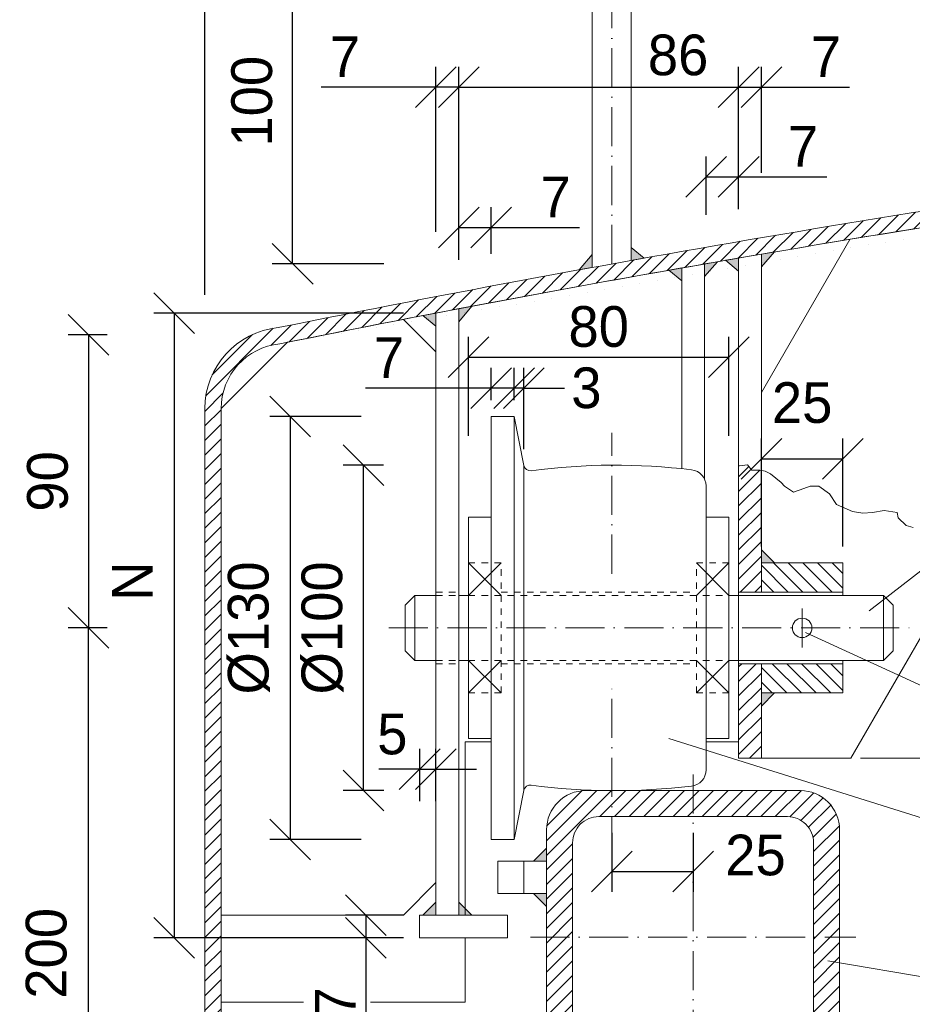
# Model space of a CAD drawing. Header units: millimetres. Extents: x 120724 to 215877, y -51423 to -32040.
# Tile 15 of 20: x 146448 to 146722, y -39291 to -38989. Entities that reach past the tile are written whole.
import ezdxf

# ---------------------------------------------------------------- set-up
doc = ezdxf.new("R2010")
doc.units = ezdxf.units.MM
doc.linetypes.add('ACAD_ISO10W100', pattern=[18, 12, -3, 0, -3])
doc.linetypes.add('JIS_02_1.0', pattern=[2, 1, -1])
doc.layers.add('Bemaßung', color=7, linetype='Continuous', lineweight=9)
doc.layers.add('Beschriftung', color=7, linetype='Continuous', lineweight=9)
doc.dimstyles.new('DIN', dxfattribs={"dimtxt": 2.5, "dimasz": 2.5, "dimexe": 1.25, "dimexo": 0.625, "dimtad": 1, "dimtih": 1, "dimdec": 4, "dimdsep": 46, "dimlunit": 6, "dimtxsty": 'Standard', "dimcen": 2.5, "dimadec": 0, "dimazin": 0, "dimtfac": 1, "dimtdec": 4, "dimtmove": 0, "dimatfit": 3, "dimfxl": 0, "dimtvp": 1, "dimtolj": 1, "dimtzin": 0, "dimarcsym": 0})
pattern_1 = [(45, (0, -2380.815), (-2.24506403, 2.24506403), [])]

# ---------------------------------------------------------------- blocks, each defined once
blk = doc.blocks.new('_Oblique')
at = {"color": 0, "linetype": 'ByBlock', "lineweight": -2}
blk.add_line((-0.5, -0.5), (0.5, 0.5), dxfattribs=at)
blk = doc.blocks.new('*D111')
at = {"layer": 'Bemaßung', "color": 0, "lineweight": -2, "transparency": 16777216}
for p, q in [((146504.9, -39073.22), (146504.9, -38922.75)), ((146629.9, -38946.76), (146629.9, -38922.75)), ((146504.9, -38929), (146629.9, -38929))]:
    blk.add_line(p, q, dxfattribs=at)
at = {"layer": 'DEFPOINTS', "color": 0, "transparency": 16777216}
for p in [(146629.9, -38929), (146629.9, -38981.76), (146504.9, -39108.22)]:
    blk.add_point(p, dxfattribs=at)
at = {"layer": 'Bemaßung', "color": 0, "lineweight": -2, "transparency": 16777216, "xscale": 12.5, "yscale": 12.5, "zscale": 12.5, "rotation": 180}
blk.add_blockref('_Oblique', (146504.9, -38929), dxfattribs=at)
at = {"layer": 'Bemaßung', "color": 0, "lineweight": -2, "transparency": 16777216, "xscale": 12.5, "yscale": 12.5, "zscale": 12.5}
blk.add_blockref('_Oblique', (146629.9, -38929), dxfattribs=at)
at = {"layer": 'Bemaßung', "color": 0, "transparency": 16777216, "insert": (146567.4, -38919.62), "char_height": 12.5, "attachment_point": 5}
blk.add_mtext('\\A1;G', dxfattribs=at)
blk = doc.blocks.new('*D113')
at = {"layer": 'Bemaßung', "color": 0, "lineweight": -2, "transparency": 16777216}
for p, q in [((146575.9, -39053.87), (146575.9, -39003.24)), ((146582.9, -39052.53), (146582.9, -39003.24)), ((146575.9, -39009.49), (146540.65, -39009.49)), ((146582.9, -39009.49), (146575.9, -39009.49))]:
    blk.add_line(p, q, dxfattribs=at)
at = {"layer": 'DEFPOINTS', "color": 0, "transparency": 16777216}
for p in [(146582.9, -39009.49), (146575.9, -39078.87), (146582.9, -39077.53)]:
    blk.add_point(p, dxfattribs=at)
at = {"layer": 'Bemaßung', "color": 0, "lineweight": -2, "transparency": 16777216, "xscale": 12.5, "yscale": 12.5, "zscale": 12.5, "rotation": 180}
blk.add_blockref('_Oblique', (146575.9, -39009.49), dxfattribs=at)
at = {"layer": 'Bemaßung', "color": 0, "lineweight": -2, "transparency": 16777216, "xscale": 12.5, "yscale": 12.5, "zscale": 12.5}
blk.add_blockref('_Oblique', (146582.9, -39009.49), dxfattribs=at)
at = {"layer": 'Bemaßung', "color": 0, "transparency": 16777216, "insert": (146547.94, -39000.11), "char_height": 12.5, "attachment_point": 5}
blk.add_mtext('\\A1;7', dxfattribs=at)
blk = doc.blocks.new('*D114')
at = {"layer": 'Bemaßung', "color": 0, "lineweight": -2, "transparency": 16777216}
for p, q in [((146668.9, -39036.96), (146668.9, -39003.24)), ((146675.9, -39035.76), (146675.9, -39003.24)), ((146668.9, -39009.49), (146675.9, -39009.49)), ((146675.9, -39009.49), (146702.98, -39009.49))]:
    blk.add_line(p, q, dxfattribs=at)
at = {"layer": 'DEFPOINTS', "color": 0, "transparency": 16777216}
for p in [(146675.9, -39009.49), (146675.9, -39060.76), (146668.9, -39061.96)]:
    blk.add_point(p, dxfattribs=at)
at = {"layer": 'Bemaßung', "color": 0, "lineweight": -2, "transparency": 16777216, "xscale": 12.5, "yscale": 12.5, "zscale": 12.5, "rotation": 180}
blk.add_blockref('_Oblique', (146668.9, -39009.49), dxfattribs=at)
at = {"layer": 'Bemaßung', "color": 0, "lineweight": -2, "transparency": 16777216, "xscale": 12.5, "yscale": 12.5, "zscale": 12.5}
blk.add_blockref('_Oblique', (146675.9, -39009.49), dxfattribs=at)
at = {"layer": 'Bemaßung', "color": 0, "transparency": 16777216, "insert": (146695.69, -39000.11), "char_height": 12.5, "attachment_point": 5}
blk.add_mtext('\\A1;7', dxfattribs=at)
blk = doc.blocks.new('*D115')
at = {"layer": 'Bemaßung', "color": 0, "lineweight": -2, "transparency": 16777216}
for p, q in [((146582.9, -39052.53), (146582.9, -39003.24)), ((146668.9, -39036.96), (146668.9, -39003.24)), ((146582.9, -39009.49), (146668.9, -39009.49))]:
    blk.add_line(p, q, dxfattribs=at)
at = {"layer": 'DEFPOINTS', "color": 0, "transparency": 16777216}
for p in [(146668.9, -39009.49), (146668.9, -39061.96), (146582.9, -39077.53)]:
    blk.add_point(p, dxfattribs=at)
at = {"layer": 'Bemaßung', "color": 0, "lineweight": -2, "transparency": 16777216, "xscale": 12.5, "yscale": 12.5, "zscale": 12.5, "rotation": 180}
blk.add_blockref('_Oblique', (146582.9, -39009.49), dxfattribs=at)
at = {"layer": 'Bemaßung', "color": 0, "lineweight": -2, "transparency": 16777216, "xscale": 12.5, "yscale": 12.5, "zscale": 12.5}
blk.add_blockref('_Oblique', (146668.9, -39009.49), dxfattribs=at)
at = {"layer": 'Bemaßung', "color": 0, "transparency": 16777216, "insert": (146650.29, -38999.62), "char_height": 12.5, "attachment_point": 5}
blk.add_mtext('\\A1;86', dxfattribs=at)
blk = doc.blocks.new('*D116')
at = {"layer": 'Bemaßung', "color": 0, "lineweight": -2, "transparency": 16777216}
for p, q in [((146585.9, -39116.6), (146585.9, -39086.2)), ((146665.9, -39116.6), (146665.9, -39086.2)), ((146585.9, -39092.45), (146665.9, -39092.45))]:
    blk.add_line(p, q, dxfattribs=at)
at = {"layer": 'DEFPOINTS', "color": 0, "transparency": 16777216}
for p in [(146665.9, -39092.45), (146585.9, -39141.6), (146665.9, -39141.6)]:
    blk.add_point(p, dxfattribs=at)
at = {"layer": 'Bemaßung', "color": 0, "lineweight": -2, "transparency": 16777216, "xscale": 12.5, "yscale": 12.5, "zscale": 12.5, "rotation": 180}
blk.add_blockref('_Oblique', (146585.9, -39092.45), dxfattribs=at)
at = {"layer": 'Bemaßung', "color": 0, "lineweight": -2, "transparency": 16777216, "xscale": 12.5, "yscale": 12.5, "zscale": 12.5}
blk.add_blockref('_Oblique', (146665.9, -39092.45), dxfattribs=at)
at = {"layer": 'Bemaßung', "color": 0, "transparency": 16777216, "insert": (146625.9, -39083.07), "char_height": 12.5, "attachment_point": 5}
blk.add_mtext('\\A1;80', dxfattribs=at)
blk = doc.blocks.new('*D117')
at = {"layer": 'Bemaßung', "color": 0, "lineweight": -2, "transparency": 16777216}
for p, q in [((146592.88, -39105.6), (146592.88, -39095.65)), ((146599.9, -39105.6), (146599.9, -39095.65)), ((146592.88, -39101.9), (146554.21, -39101.9)), ((146599.9, -39101.9), (146592.88, -39101.9))]:
    blk.add_line(p, q, dxfattribs=at)
at = {"layer": 'DEFPOINTS', "color": 0, "transparency": 16777216}
for p in [(146599.9, -39101.9), (146592.88, -39110.6), (146599.9, -39110.6)]:
    blk.add_point(p, dxfattribs=at)
at = {"layer": 'Bemaßung', "color": 0, "lineweight": -2, "transparency": 16777216, "xscale": 12.5, "yscale": 12.5, "zscale": 12.5, "rotation": 180}
blk.add_blockref('_Oblique', (146592.88, -39101.9), dxfattribs=at)
at = {"layer": 'Bemaßung', "color": 0, "lineweight": -2, "transparency": 16777216, "xscale": 12.5, "yscale": 12.5, "zscale": 12.5}
blk.add_blockref('_Oblique', (146599.9, -39101.9), dxfattribs=at)
at = {"layer": 'Bemaßung', "color": 0, "transparency": 16777216, "insert": (146561.5, -39092.52), "char_height": 12.5, "attachment_point": 5}
blk.add_mtext('\\A1;7', dxfattribs=at)
blk = doc.blocks.new('*D118')
at = {"layer": 'Bemaßung', "color": 0, "lineweight": -2, "transparency": 16777216}
for p, q in [((146599.9, -39105.6), (146599.9, -39095.65)), ((146602.92, -39120.7), (146602.92, -39095.65)), ((146599.9, -39101.9), (146587.4, -39101.9)), ((146602.92, -39101.9), (146599.9, -39101.9)), ((146602.92, -39101.9), (146615.42, -39101.9))]:
    blk.add_line(p, q, dxfattribs=at)
at = {"layer": 'DEFPOINTS', "color": 0, "transparency": 16777216}
for p in [(146599.9, -39101.9), (146599.9, -39110.6), (146602.92, -39125.7)]:
    blk.add_point(p, dxfattribs=at)
at = {"layer": 'Bemaßung', "color": 0, "lineweight": -2, "transparency": 16777216, "xscale": 12.5, "yscale": 12.5, "zscale": 12.5}
blk.add_blockref('_Oblique', (146599.9, -39101.9), dxfattribs=at)
at = {"layer": 'Bemaßung', "color": 0, "lineweight": -2, "transparency": 16777216, "xscale": 12.5, "yscale": 12.5, "zscale": 12.5, "rotation": 180}
blk.add_blockref('_Oblique', (146602.92, -39101.9), dxfattribs=at)
at = {"layer": 'Bemaßung', "color": 0, "transparency": 16777216, "insert": (146622.12, -39101.9), "char_height": 12.5, "attachment_point": 5}
blk.add_mtext('\\A1;3', dxfattribs=at)
blk = doc.blocks.new('*D119')
at = {"layer": 'Bemaßung', "color": 0, "lineweight": -2, "transparency": 16777216}
for p, q in [((146582.9, -39062.53), (146582.9, -39046.28)), ((146592.88, -39060.64), (146592.88, -39046.28)), ((146582.9, -39052.53), (146592.88, -39052.53)), ((146592.88, -39052.53), (146619.97, -39052.53))]:
    blk.add_line(p, q, dxfattribs=at)
at = {"layer": 'DEFPOINTS', "color": 0, "transparency": 16777216}
for p in [(146592.88, -39052.53), (146592.88, -39075.64), (146582.9, -39077.53)]:
    blk.add_point(p, dxfattribs=at)
at = {"layer": 'Bemaßung', "color": 0, "lineweight": -2, "transparency": 16777216, "xscale": 12.5, "yscale": 12.5, "zscale": 12.5, "rotation": 180}
blk.add_blockref('_Oblique', (146582.9, -39052.53), dxfattribs=at)
at = {"layer": 'Bemaßung', "color": 0, "lineweight": -2, "transparency": 16777216, "xscale": 12.5, "yscale": 12.5, "zscale": 12.5}
blk.add_blockref('_Oblique', (146592.88, -39052.53), dxfattribs=at)
at = {"layer": 'Bemaßung', "color": 0, "transparency": 16777216, "insert": (146612.67, -39043.16), "char_height": 12.5, "attachment_point": 5}
blk.add_mtext('\\A1;7', dxfattribs=at)
blk = doc.blocks.new('*D120')
at = {"layer": 'Bemaßung', "color": 0, "lineweight": -2, "transparency": 16777216}
for p, q in [((146658.9, -39048.69), (146658.9, -39030.71)), ((146668.9, -39046.96), (146668.9, -39030.71)), ((146658.9, -39036.96), (146668.9, -39036.96)), ((146668.9, -39036.96), (146695.98, -39036.96))]:
    blk.add_line(p, q, dxfattribs=at)
at = {"layer": 'DEFPOINTS', "color": 0, "transparency": 16777216}
for p in [(146658.9, -39036.96), (146658.9, -39063.69), (146668.9, -39061.96)]:
    blk.add_point(p, dxfattribs=at)
at = {"layer": 'Bemaßung', "color": 0, "lineweight": -2, "transparency": 16777216, "xscale": 12.5, "yscale": 12.5, "zscale": 12.5, "rotation": 180}
blk.add_blockref('_Oblique', (146658.9, -39036.96), dxfattribs=at)
at = {"layer": 'Bemaßung', "color": 0, "lineweight": -2, "transparency": 16777216, "xscale": 12.5, "yscale": 12.5, "zscale": 12.5}
blk.add_blockref('_Oblique', (146668.9, -39036.96), dxfattribs=at)
at = {"layer": 'Bemaßung', "color": 0, "transparency": 16777216, "insert": (146688.69, -39027.59), "char_height": 12.5, "attachment_point": 5}
blk.add_mtext('\\A1;7', dxfattribs=at)
blk = doc.blocks.new('*D122')
at = {"layer": 'Bemaßung', "color": 0, "lineweight": -2, "transparency": 16777216}
for p, q in [((146675.9, -39150.6), (146675.9, -39117.38)), ((146700.9, -39150.6), (146700.9, -39117.38)), ((146675.9, -39123.63), (146700.9, -39123.63))]:
    blk.add_line(p, q, dxfattribs=at)
at = {"layer": 'DEFPOINTS', "color": 0, "transparency": 16777216}
for p in [(146700.9, -39123.63), (146675.9, -39155.6), (146700.9, -39155.6)]:
    blk.add_point(p, dxfattribs=at)
at = {"layer": 'Bemaßung', "color": 0, "lineweight": -2, "transparency": 16777216, "xscale": 12.5, "yscale": 12.5, "zscale": 12.5, "rotation": 180}
blk.add_blockref('_Oblique', (146675.9, -39123.63), dxfattribs=at)
at = {"layer": 'Bemaßung', "color": 0, "lineweight": -2, "transparency": 16777216, "xscale": 12.5, "yscale": 12.5, "zscale": 12.5}
blk.add_blockref('_Oblique', (146700.9, -39123.63), dxfattribs=at)
at = {"layer": 'Bemaßung', "color": 0, "transparency": 16777216, "insert": (146688.4, -39106.45), "char_height": 12.5, "attachment_point": 5}
blk.add_mtext('\\A1;25', dxfattribs=at)
blk = doc.blocks.new('*D123')
at = {"layer": 'Bemaßung', "color": 0, "lineweight": -2, "transparency": 16777216}
for p, q in [((146738.4, -39165.6), (146751.36, -39165.6)), ((146745.11, -39165.6), (146745.11, -39185.6)), ((146738.4, -39185.6), (146751.36, -39185.6))]:
    blk.add_line(p, q, dxfattribs=at)
at = {"layer": 'DEFPOINTS', "color": 0, "transparency": 16777216}
for p in [(146713.4, -39165.6), (146713.4, -39185.6), (146745.11, -39185.6)]:
    blk.add_point(p, dxfattribs=at)
at = {"layer": 'Bemaßung', "color": 0, "lineweight": -2, "transparency": 16777216, "xscale": 12.5, "yscale": 12.5, "zscale": 12.5}
for p, rotation in [((146745.11, -39165.6), 90), ((146745.11, -39185.6), 270)]:
    blk.add_blockref('_Oblique', p, dxfattribs=dict(at, rotation=rotation))
at = {"layer": 'Bemaßung', "color": 0, "transparency": 16777216, "insert": (146762.23, -39175.6), "char_height": 12.5, "attachment_point": 5, "rotation": 90}
blk.add_mtext('\\A1;%%C20', dxfattribs=at)
blk = doc.blocks.new('*D124')
at = {"layer": 'Bemaßung', "color": 0, "lineweight": -2, "transparency": 16777216}
for p, q in [((146740.9, -39155.6), (146791.44, -39155.6)), ((146785.19, -39155.6), (146785.19, -39195.6)), ((146740.9, -39195.6), (146791.44, -39195.6))]:
    blk.add_line(p, q, dxfattribs=at)
at = {"layer": 'DEFPOINTS', "color": 0, "transparency": 16777216}
for p in [(146700.9, -39155.6), (146700.9, -39195.6), (146785.19, -39195.6)]:
    blk.add_point(p, dxfattribs=at)
at = {"layer": 'Bemaßung', "color": 0, "lineweight": -2, "transparency": 16777216, "xscale": 12.5, "yscale": 12.5, "zscale": 12.5}
for p, rotation in [((146785.19, -39155.6), 90), ((146785.19, -39195.6), 270)]:
    blk.add_blockref('_Oblique', p, dxfattribs=dict(at, rotation=rotation))
at = {"layer": 'Bemaßung', "color": 0, "transparency": 16777216, "insert": (146802.44, -39175.6), "char_height": 12.5, "attachment_point": 5, "rotation": 90}
blk.add_mtext('\\A1;%%C40', dxfattribs=at)
blk = doc.blocks.new('*D126')
at = {"layer": 'Bemaßung', "color": 0, "lineweight": -2, "transparency": 16777216}
for p, q in [((146769.9, -39215.59), (146836.71, -39215.59)), ((146830.46, -39215.59), (146830.46, -39225.59)), ((146732.9, -39225.59), (146836.71, -39225.59)), ((146830.46, -39225.59), (146830.46, -39258.93))]:
    blk.add_line(p, q, dxfattribs=at)
at = {"layer": 'DEFPOINTS', "color": 0, "transparency": 16777216}
for p in [(146724.9, -39215.59), (146830.46, -39215.59), (146687.9, -39225.59)]:
    blk.add_point(p, dxfattribs=at)
at = {"layer": 'Bemaßung', "color": 0, "lineweight": -2, "transparency": 16777216, "xscale": 12.5, "yscale": 12.5, "zscale": 12.5}
for p, rotation in [((146830.46, -39215.59), 90), ((146830.46, -39225.59), 270)]:
    blk.add_blockref('_Oblique', p, dxfattribs=dict(at, rotation=rotation))
at = {"layer": 'Bemaßung', "color": 0, "transparency": 16777216, "insert": (146821.08, -39248.51), "char_height": 12.5, "attachment_point": 5, "rotation": 90}
blk.add_mtext('\\A1;10', dxfattribs=at)
blk = doc.blocks.new('*D135')
at = {"layer": 'Bemaßung', "color": 0, "lineweight": -2, "transparency": 16777216}
for p, q in [((146629.9, -39238.59), (146629.9, -39256.72)), ((146654.9, -39238.59), (146654.9, -39256.72)), ((146629.9, -39250.47), (146654.9, -39250.47))]:
    blk.add_line(p, q, dxfattribs=at)
at = {"layer": 'DEFPOINTS', "color": 0, "transparency": 16777216}
for p in [(146629.9, -39233.59), (146654.9, -39233.59), (146654.9, -39250.47)]:
    blk.add_point(p, dxfattribs=at)
at = {"layer": 'Bemaßung', "color": 0, "lineweight": -2, "transparency": 16777216, "xscale": 12.5, "yscale": 12.5, "zscale": 12.5, "rotation": 180}
blk.add_blockref('_Oblique', (146629.9, -39250.47), dxfattribs=at)
at = {"layer": 'Bemaßung', "color": 0, "lineweight": -2, "transparency": 16777216, "xscale": 12.5, "yscale": 12.5, "zscale": 12.5}
blk.add_blockref('_Oblique', (146654.9, -39250.47), dxfattribs=at)
at = {"layer": 'Bemaßung', "color": 0, "transparency": 16777216, "insert": (146674.07, -39245.46), "char_height": 12.5, "attachment_point": 5}
blk.add_mtext('\\A1;25', dxfattribs=at)
blk = doc.blocks.new('*D136')
at = {"layer": 'Bemaßung', "color": 0, "lineweight": -2, "transparency": 16777216}
for p, q in [((146565.9, -39078.87), (146489.26, -39078.87)), ((146495.51, -39078.87), (146495.51, -39270.87)), ((146565.9, -39270.87), (146489.26, -39270.87))]:
    blk.add_line(p, q, dxfattribs=at)
at = {"layer": 'DEFPOINTS', "color": 0, "transparency": 16777216}
for p in [(146575.9, -39078.87), (146495.51, -39270.87), (146575.9, -39270.87)]:
    blk.add_point(p, dxfattribs=at)
at = {"layer": 'Bemaßung', "color": 0, "lineweight": -2, "transparency": 16777216, "xscale": 12.5, "yscale": 12.5, "zscale": 12.5}
for p, rotation in [((146495.51, -39078.87), 90), ((146495.51, -39270.87), 270)]:
    blk.add_blockref('_Oblique', p, dxfattribs=dict(at, rotation=rotation))
at = {"layer": 'Bemaßung', "color": 0, "transparency": 16777216, "insert": (146482.59, -39161.22), "char_height": 12.5, "attachment_point": 5, "rotation": 90}
blk.add_mtext('\\A1;N', dxfattribs=at)
blk = doc.blocks.new('*D137')
at = {"layer": 'Bemaßung', "color": 0, "lineweight": -2, "transparency": 16777216}
for p, q in [((146565.9, -39263.87), (146548.1, -39263.87)), ((146554.35, -39263.87), (146554.35, -39270.87)), ((146565.9, -39270.87), (146548.1, -39270.87)), ((146554.35, -39270.87), (146554.35, -39297.95))]:
    blk.add_line(p, q, dxfattribs=at)
at = {"layer": 'DEFPOINTS', "color": 0, "transparency": 16777216}
for p in [(146554.35, -39263.87), (146570.9, -39263.87), (146570.9, -39270.87)]:
    blk.add_point(p, dxfattribs=at)
at = {"layer": 'Bemaßung', "color": 0, "lineweight": -2, "transparency": 16777216, "xscale": 12.5, "yscale": 12.5, "zscale": 12.5}
for p, rotation in [((146554.35, -39263.87), 90), ((146554.35, -39270.87), 270)]:
    blk.add_blockref('_Oblique', p, dxfattribs=dict(at, rotation=rotation))
at = {"layer": 'Bemaßung', "color": 0, "transparency": 16777216, "insert": (146544.98, -39290.66), "char_height": 12.5, "attachment_point": 5, "rotation": 90}
blk.add_mtext('\\A1;7', dxfattribs=at)
blk = doc.blocks.new('*D138')
at = {"layer": 'Bemaßung', "color": 0, "lineweight": -2, "transparency": 16777216}
for p, q in [((146570.9, -39228.87), (146570.9, -39212.78)), ((146575.9, -39228.87), (146575.9, -39212.78)), ((146570.9, -39219.03), (146558.4, -39219.03)), ((146570.9, -39219.03), (146575.9, -39219.03)), ((146575.9, -39219.03), (146588.4, -39219.03))]:
    blk.add_line(p, q, dxfattribs=at)
at = {"layer": 'DEFPOINTS', "color": 0, "transparency": 16777216}
for p in [(146575.9, -39219.03), (146570.9, -39263.87), (146575.9, -39263.87)]:
    blk.add_point(p, dxfattribs=at)
at = {"layer": 'Bemaßung', "color": 0, "lineweight": -2, "transparency": 16777216, "xscale": 12.5, "yscale": 12.5, "zscale": 12.5}
blk.add_blockref('_Oblique', (146570.9, -39219.03), dxfattribs=at)
at = {"layer": 'Bemaßung', "color": 0, "lineweight": -2, "transparency": 16777216, "xscale": 12.5, "yscale": 12.5, "zscale": 12.5, "rotation": 180}
blk.add_blockref('_Oblique', (146575.9, -39219.03), dxfattribs=at)
at = {"layer": 'Bemaßung', "color": 0, "transparency": 16777216, "insert": (146562.5, -39208.29), "char_height": 12.5, "attachment_point": 5}
blk.add_mtext('\\A1;5', dxfattribs=at)
blk = doc.blocks.new('*D139')
at = {"layer": 'Bemaßung', "color": 0, "lineweight": -2, "transparency": 16777216}
for p, q in [((146552.88, -39110.6), (146524.83, -39110.6)), ((146531.08, -39110.6), (146531.08, -39240.6)), ((146552.88, -39240.6), (146524.83, -39240.6))]:
    blk.add_line(p, q, dxfattribs=at)
at = {"layer": 'DEFPOINTS', "color": 0, "transparency": 16777216}
for p in [(146592.88, -39110.6), (146531.08, -39240.6), (146592.88, -39240.6)]:
    blk.add_point(p, dxfattribs=at)
at = {"layer": 'Bemaßung', "color": 0, "lineweight": -2, "transparency": 16777216, "xscale": 12.5, "yscale": 12.5, "zscale": 12.5}
for p, rotation in [((146531.08, -39110.6), 90), ((146531.08, -39240.6), 270)]:
    blk.add_blockref('_Oblique', p, dxfattribs=dict(at, rotation=rotation))
at = {"layer": 'Bemaßung', "color": 0, "transparency": 16777216, "insert": (146518.47, -39175.6), "char_height": 12.5, "attachment_point": 5, "rotation": 90}
blk.add_mtext('\\A1;%%C130', dxfattribs=at)
blk = doc.blocks.new('*D140')
at = {"layer": 'Bemaßung', "color": 0, "lineweight": -2, "transparency": 16777216}
for p, q in [((146559.79, -39125.6), (146547.4, -39125.6)), ((146553.65, -39225.59), (146553.65, -39125.6)), ((146559.9, -39225.59), (146547.4, -39225.59))]:
    blk.add_line(p, q, dxfattribs=at)
at = {"layer": 'DEFPOINTS', "color": 0, "transparency": 16777216}
for p in [(146553.65, -39125.6), (146629.79, -39125.6), (146629.9, -39225.59)]:
    blk.add_point(p, dxfattribs=at)
at = {"layer": 'Bemaßung', "color": 0, "lineweight": -2, "transparency": 16777216, "xscale": 12.5, "yscale": 12.5, "zscale": 12.5}
for p, rotation in [((146553.65, -39125.6), 90), ((146553.65, -39225.59), 270)]:
    blk.add_blockref('_Oblique', p, dxfattribs=dict(at, rotation=rotation))
at = {"layer": 'Bemaßung', "color": 0, "transparency": 16777216, "insert": (146541.08, -39175.6), "char_height": 12.5, "attachment_point": 5, "rotation": 90}
blk.add_mtext('\\A1;%%C100', dxfattribs=at)
blk = doc.blocks.new('*D141')
at = {"layer": 'Bemaßung', "color": 0, "lineweight": -2, "transparency": 16777216}
for p, q in [((146577.9, -38963.76), (146525.63, -38963.76)), ((146531.88, -39063.76), (146531.88, -38963.76)), ((146559.9, -39063.76), (146525.63, -39063.76))]:
    blk.add_line(p, q, dxfattribs=at)
at = {"layer": 'DEFPOINTS', "color": 0, "transparency": 16777216}
for p in [(146531.88, -38963.76), (146647.9, -38963.76), (146629.9, -39063.76)]:
    blk.add_point(p, dxfattribs=at)
at = {"layer": 'Bemaßung', "color": 0, "lineweight": -2, "transparency": 16777216, "xscale": 12.5, "yscale": 12.5, "zscale": 12.5}
for p, rotation in [((146531.88, -38963.76), 90), ((146531.88, -39063.76), 270)]:
    blk.add_blockref('_Oblique', p, dxfattribs=dict(at, rotation=rotation))
at = {"layer": 'Bemaßung', "color": 0, "transparency": 16777216, "insert": (146519.37, -39013.76), "char_height": 12.5, "attachment_point": 5, "rotation": 90}
blk.add_mtext('\\A1;100', dxfattribs=at)
blk = doc.blocks.new('*D142')
at = {"layer": 'Bemaßung', "color": 0, "lineweight": -2, "transparency": 16777216}
for p, q in [((146474.9, -39175.59), (146462.9, -39175.59)), ((146469.15, -39375.59), (146469.15, -39175.59)), ((146502.13, -39375.59), (146462.9, -39375.59))]:
    blk.add_line(p, q, dxfattribs=at)
at = {"layer": 'DEFPOINTS', "color": 0, "transparency": 16777216}
for p in [(146469.15, -39175.59), (146504.9, -39175.59), (146532.13, -39375.59)]:
    blk.add_point(p, dxfattribs=at)
at = {"layer": 'Bemaßung', "color": 0, "lineweight": -2, "transparency": 16777216, "xscale": 12.5, "yscale": 12.5, "zscale": 12.5}
for p, rotation in [((146469.15, -39175.59), 90), ((146469.15, -39375.59), 270)]:
    blk.add_blockref('_Oblique', p, dxfattribs=dict(at, rotation=rotation))
at = {"layer": 'Bemaßung', "color": 0, "transparency": 16777216, "insert": (146456.22, -39275.59), "char_height": 12.5, "attachment_point": 5, "rotation": 90}
blk.add_mtext('\\A1;200', dxfattribs=at)
blk = doc.blocks.new('*D143')
at = {"layer": 'Bemaßung', "color": 0, "lineweight": -2, "transparency": 16777216}
for p, q in [((146474.9, -39085.59), (146462.9, -39085.59)), ((146469.15, -39085.59), (146469.15, -39175.59)), ((146474.9, -39175.59), (146462.9, -39175.59))]:
    blk.add_line(p, q, dxfattribs=at)
at = {"layer": 'DEFPOINTS', "color": 0, "transparency": 16777216}
for p in [(146504.9, -39085.59), (146469.15, -39175.59), (146504.9, -39175.59)]:
    blk.add_point(p, dxfattribs=at)
at = {"layer": 'Bemaßung', "color": 0, "lineweight": -2, "transparency": 16777216, "xscale": 12.5, "yscale": 12.5, "zscale": 12.5}
for p, rotation in [((146469.15, -39085.59), 90), ((146469.15, -39175.59), 270)]:
    blk.add_blockref('_Oblique', p, dxfattribs=dict(at, rotation=rotation))
at = {"layer": 'Bemaßung', "color": 0, "transparency": 16777216, "insert": (146456.62, -39130.59), "char_height": 12.5, "attachment_point": 5, "rotation": 90}
blk.add_mtext('\\A1;90', dxfattribs=at)

msp = doc.modelspace()

# ---------------------------------------------------------------- hatches: boundary and pattern name
at = {"lineweight": 5}
h = msp.add_hatch(dxfattribs=at)
h.set_pattern_fill('ANSI31', color=0)
h.set_pattern_definition(pattern_1)
edge = h.paths.add_edge_path()
edge.add_line((146847.182, -39034.654), (146847.182, -39029.606))
edge.add_arc((147504.898, -43921.905), 4936.312, 97.656873, 101.421186)
edge.add_arc((146529.898, -39108.218), 25, 95.71059, 180)
edge.add_line((146504.898, -39108.218), (146504.898, -39375.593))
edge.add_line((146504.898, -39375.593), (146509.898, -39375.593))
edge.add_line((146509.898, -39375.593), (146509.898, -39108.218))
edge.add_arc((146529.898, -39108.218), 20, 95.71059, 180, ccw=False)
edge.add_arc((147504.898, -43924.418), 4933.8, 97.660796, 101.421186, ccw=False)
h = msp.add_hatch(color=0, dxfattribs=at)
h.dxf.hatch_style = 1
h.paths.add_polyline_path([(146619.898, -39065.574), (146623.898, -39064.847), (146623.898, -39060.847)])
h = msp.add_hatch(color=0, dxfattribs=at)
h.dxf.hatch_style = 1
h.paths.add_polyline_path([(146639.898, -39061.972), (146635.898, -39062.685), (146635.898, -39058.685)])
h = msp.add_hatch(color=0, dxfattribs=at)
h.dxf.hatch_style = 1
h.paths.add_polyline_path([(146679.898, -39060.083), (146675.898, -39060.763), (146675.898, -39064.624)])
h = msp.add_hatch(color=0, dxfattribs=at)
h.dxf.hatch_style = 1
h.paths.add_polyline_path([(146662.398, -39063.083), (146658.398, -39063.778), (146658.398, -39067.665)])
h = msp.add_hatch(color=0, dxfattribs=at)
h.dxf.hatch_style = 1
h.paths.add_polyline_path([(146664.898, -39062.65), (146668.898, -39061.961), (146668.898, -39065.961)])
h = msp.add_hatch(color=0, dxfattribs=at)
h.dxf.hatch_style = 1
h.paths.add_polyline_path([(146647.398, -39065.706), (146651.398, -39065.002), (146651.398, -39069.002)])
h = msp.add_hatch(color=0, dxfattribs=at)
h.dxf.hatch_style = 1
h.paths.add_polyline_path([(146571.898, -39079.638), (146575.898, -39078.869), (146575.898, -39082.869)])
h = msp.add_hatch(color=0, dxfattribs=at)
h.dxf.hatch_style = 1
h.paths.add_polyline_path([(146586.898, -39076.773), (146582.898, -39077.532), (146582.898, -39081.532)])
h = msp.add_hatch(dxfattribs=at)
h.set_pattern_fill('ANSI31', color=0)
h.set_pattern_definition(pattern_1)
h.paths.add_polyline_path([(146675.898, -39155.596), (146675.898, -39127.205), (146675.412, -39127.124), (146673.787, -39127.124), (146672.975, -39127.124), (146671.622, -39125.501), (146669.185, -39125.771), (146668.898, -39125.771), (146668.898, -39164.596), (146675.898, -39164.596)])
h.paths.add_polyline_path([(146675.898, -39186.596), (146668.898, -39186.596), (146668.898, -39215.593), (146675.898, -39215.593)])
h = msp.add_hatch(color=0, dxfattribs=at)
h.dxf.hatch_style = 1
h.paths.add_polyline_path([(146679.898, -39155.596), (146675.898, -39155.596), (146675.898, -39151.596)])
h = msp.add_hatch(dxfattribs=at)
h.set_pattern_fill('ANSI31', color=0, angle=90)
h.set_pattern_definition([(135, (0, -2380.815), (-2.24506403, -2.24506403), [])])
h.paths.add_polyline_path([(146700.898, -39155.596), (146675.898, -39155.596), (146675.898, -39164.596), (146700.898, -39164.596)])
h.paths.add_polyline_path([(146700.898, -39186.596), (146675.898, -39186.596), (146675.898, -39195.596), (146700.898, -39195.596)])
h = msp.add_hatch(color=0, dxfattribs=at)
h.dxf.hatch_style = 1
h.paths.add_polyline_path([(146679.898, -39195.596), (146675.898, -39195.596), (146675.898, -39199.596)])
h = msp.add_hatch(dxfattribs=at)
h.set_pattern_fill('ANSI31', color=0)
edge = h.paths.add_edge_path()
edge.add_line((146687.898, -39225.593), (146621.898, -39225.593))
edge.add_arc((146621.898, -39237.593), 12, 90, 180)
edge.add_line((146609.898, -39237.593), (146609.898, -39303.593))
edge.add_arc((146621.898, -39303.593), 12, 180, 270)
edge.add_line((146621.898, -39315.593), (146687.898, -39315.593))
edge.add_arc((146687.898, -39303.593), 12, 270, 360)
edge.add_line((146699.898, -39303.593), (146699.898, -39237.593))
edge.add_arc((146687.898, -39237.593), 12, 0, 90)
edge = h.paths.add_edge_path(flags=16)
edge.add_arc((146683.898, -39299.593), 8, 270, 360)
edge.add_line((146691.898, -39299.593), (146691.898, -39241.593))
edge.add_arc((146683.898, -39241.593), 8, 0, 90)
edge.add_line((146683.898, -39233.593), (146625.898, -39233.593))
edge.add_arc((146625.898, -39241.593), 8, 90, 180)
edge.add_line((146617.898, -39241.593), (146617.898, -39299.593))
edge.add_arc((146625.898, -39299.593), 8, 180, 270)
edge.add_line((146625.898, -39307.593), (146683.898, -39307.593))
h = msp.add_hatch(color=0, dxfattribs=at)
h.dxf.hatch_style = 1
h.paths.add_polyline_path([(146605.898, -39247.233), (146609.898, -39247.233), (146609.898, -39243.233)])
h = msp.add_hatch(color=0, dxfattribs=at)
h.dxf.hatch_style = 1
h.paths.add_polyline_path([(146605.898, -39257.233), (146609.898, -39257.233), (146609.898, -39261.233)])
h = msp.add_hatch(color=0, dxfattribs=at)
h.dxf.hatch_style = 1
h.paths.add_polyline_path([(146571.898, -39263.869), (146575.898, -39263.869), (146575.898, -39259.869)])
h = msp.add_hatch(color=0, dxfattribs=at)
h.dxf.hatch_style = 1
h.paths.add_polyline_path([(146586.898, -39263.869), (146582.898, -39263.869), (146582.898, -39259.869)])

# ---------------------------------------------------------------- linework, layer by layer
at = {"lineweight": 9}
for p, q in [((146623.898, -39064.847), (146623.898, -38981.762)), ((146635.898, -39062.685), (146635.898, -38981.762)), ((146804.443, -39040.593), (146703.407, -39215.593)), ((146675.898, -39103.24), (146703.049, -39056.213)), ((146675.898, -39164.596), (146675.898, -39060.763)), ((146658.398, -39129.786), (146658.398, -39063.778)), ((146668.898, -39061.961), (146668.898, -39215.593)), ((146651.398, -39126.666), (146651.398, -39065.002)), ((146575.898, -39263.869), (146575.898, -39078.869)), ((146582.898, -39263.869), (146582.898, -39077.532)), ((146565.898, -39080.797), (146575.898, -39090.797)), ((146509.898, -39108.218), (146530.276, -39087.839)), ((146602.918, -39125.696), (146599.898, -39110.596)), ((146602.898, -39225.596), (146602.898, -39125.596)), ((146658.898, -39131.961), (146658.898, -39219.231)), ((146566.398, -39168.596), (146569.398, -39165.596)), ((146569.398, -39165.596), (146575.898, -39165.596)), ((146569.398, -39165.596), (146569.398, -39185.596)), ((146585.898, -39165.596), (146582.898, -39165.596)), ((146665.898, -39165.596), (146668.898, -39165.596)), ((146668.898, -39164.596), (146700.898, -39164.596)), ((146668.898, -39165.596), (146700.898, -39165.596)), ((146713.398, -39165.596), (146700.898, -39165.596)), ((146713.398, -39165.596), (146713.398, -39185.596)), ((146713.398, -39165.596), (146716.398, -39168.596)), ((146566.398, -39168.596), (146566.398, -39182.596)), ((146716.398, -39168.596), (146716.398, -39182.596)), ((146566.398, -39182.596), (146569.398, -39185.596)), ((146713.398, -39185.596), (146716.398, -39182.596)), ((146569.398, -39185.596), (146575.898, -39185.596)), ((146585.898, -39185.596), (146582.898, -39185.596)), ((146665.898, -39185.596), (146668.898, -39185.596)), ((146668.898, -39185.596), (146700.898, -39185.596)), ((146668.898, -39186.596), (146700.898, -39186.596)), ((146675.898, -39215.593), (146675.898, -39186.596)), ((146713.398, -39185.596), (146700.898, -39185.596)), ((146668.898, -39215.593), (146675.898, -39215.593)), ((146675.898, -39215.593), (146703.407, -39215.593)), ((146599.898, -39240.596), (146602.898, -39225.596)), ((146602.898, -39247.233), (146602.898, -39257.233)), ((146565.898, -39263.869), (146575.898, -39253.869)), ((146565.898, -39263.869), (146509.898, -39263.869)), ((146582.898, -39263.869), (146575.898, -39263.869))]:
    msp.add_line(p, q, dxfattribs=at)
at = {"linetype": 'ACAD_ISO10W100', "lineweight": 5}
for p, q in [((146629.898, -39158.939), (146629.898, -39115.63)), ((146688.398, -39181.596), (146688.398, -39169.596)), ((146561.398, -39175.596), (146721.398, -39175.596)), ((146629.898, -39245.574), (146629.898, -39193.791)), ((146654.898, -39220.593), (146654.898, -39320.593)), ((146604.898, -39270.593), (146704.898, -39270.593))]:
    msp.add_line(p, q, dxfattribs=at)
at = {"lineweight": 5}
for p, q in [((146585.898, -39155.596), (146595.898, -39165.596)), ((146595.898, -39155.596), (146585.898, -39165.596)), ((146665.898, -39155.596), (146655.898, -39165.596)), ((146655.898, -39155.596), (146665.898, -39165.596)), ((146585.898, -39195.596), (146595.898, -39185.596)), ((146585.898, -39185.596), (146595.898, -39195.596)), ((146665.898, -39185.596), (146655.898, -39195.596)), ((146655.898, -39185.596), (146665.898, -39195.596)), ((146736.104, -39284.634), (146696.269, -39277.941))]:
    msp.add_line(p, q, dxfattribs=at)
at = {"linetype": 'JIS_02_1.0', "lineweight": 5, "ltscale": 2}
for p, q in [((146575.898, -39164.596), (146582.898, -39164.596)), ((146575.898, -39165.596), (146582.898, -39165.596)), ((146585.898, -39165.596), (146665.898, -39165.596)), ((146595.898, -39164.596), (146655.898, -39164.596)), ((146575.898, -39185.596), (146582.898, -39185.596)), ((146575.898, -39186.596), (146582.898, -39186.596)), ((146585.898, -39185.596), (146665.898, -39185.596)), ((146595.898, -39186.596), (146655.898, -39186.596))]:
    msp.add_line(p, q, dxfattribs=at)
at = {"linetype": 'ACAD_ISO10W100', "lineweight": 5}
msp.add_lwpolyline([(146629.898, -39063.762), (146629.898, -38981.762)], dxfattribs=at)
at = {"lineweight": 9}
for points in [[(146847.182, -39029.606, 0.0164264), (146527.41, -39083.342, 0.3853136), (146504.898, -39108.218), (146504.898, -39375.593), (146509.898, -39375.593), (146509.898, -39108.218, -0.3853136), (146527.908, -39088.317, -0.0164093), (146847.182, -39034.654, -0.0164093)], [(146847.182, -39034.654, 0.0162868), (146530.276, -39087.839), (146509.898, -39108.218), (146509.898, -39290.593), (146535.25, -39290.593)]]:
    msp.add_lwpolyline(points, format="xyb", dxfattribs=at)
at = {"lineweight": 5}
for points in [[(146619.898, -39065.574), (146623.898, -39064.847), (146623.898, -39060.847)], [(146639.898, -39061.972), (146635.898, -39062.685), (146635.898, -39058.685)], [(146679.898, -39060.083), (146675.898, -39060.763), (146675.898, -39064.624)], [(146662.398, -39063.083), (146658.398, -39063.778), (146658.398, -39067.665)], [(146664.898, -39062.65), (146668.898, -39061.961), (146668.898, -39065.961)], [(146647.398, -39065.706), (146651.398, -39065.002), (146651.398, -39069.002)], [(146571.898, -39079.638), (146575.898, -39078.869), (146575.898, -39082.869)], [(146586.898, -39076.773), (146582.898, -39077.532), (146582.898, -39081.532)], [(146679.898, -39155.596), (146675.898, -39155.596), (146675.898, -39151.596)], [(146679.898, -39195.596), (146675.898, -39195.596), (146675.898, -39199.596)], [(146605.898, -39247.233), (146609.898, -39247.233), (146609.898, -39243.233)], [(146605.898, -39257.233), (146609.898, -39257.233), (146609.898, -39261.233)], [(146571.898, -39263.869), (146575.898, -39263.869), (146575.898, -39259.869)], [(146586.898, -39263.869), (146582.898, -39263.869), (146582.898, -39259.869)]]:
    msp.add_lwpolyline(points, close=True, dxfattribs=at)
at = {"lineweight": 9}
for points in [[(146592.898, -39240.596), (146599.898, -39240.596), (146599.898, -39110.596), (146592.898, -39110.596)], [(146585.898, -39141.596), (146592.898, -39141.596), (146592.898, -39209.596), (146585.898, -39209.596)], [(146658.898, -39141.596), (146665.898, -39141.596), (146665.898, -39209.596), (146658.898, -39209.596)], [(146594.898, -39257.233), (146609.898, -39257.233), (146609.898, -39247.233), (146594.898, -39247.233)], [(146570.898, -39270.869), (146597.898, -39270.869), (146597.898, -39263.869), (146570.898, -39263.869)]]:
    msp.add_lwpolyline(points, close=True, dxfattribs=at)
at = {"lineweight": 5}
msp.add_lwpolyline([(146722.515, -39144.714), (146720.35, -39144.173), (146717.914, -39141.738), (146717.643, -39140.114), (146713.582, -39139.573), (146710.063, -39140.114), (146707.085, -39140.384), (146703.836, -39139.843), (146698.964, -39137.678), (146696.798, -39134.431), (146693.549, -39131.995), (146690.842, -39131.995), (146688.947, -39132.807), (146685.699, -39133.89), (146682.992, -39131.995), (146681.909, -39130.913), (146678.66, -39128.207), (146677.036, -39127.395), (146675.412, -39127.124), (146673.787, -39127.124), (146672.975, -39127.124), (146671.622, -39125.501), (146669.185, -39125.771), (146668.898, -39125.771)], dxfattribs=at)
at = {"linetype": 'JIS_02_1.0', "lineweight": 5, "ltscale": 2}
for points in [[(146595.898, -39155.596), (146585.898, -39155.596), (146585.898, -39195.596), (146595.898, -39195.596)], [(146655.898, -39155.596), (146665.898, -39155.596), (146665.898, -39195.596), (146655.898, -39195.596)]]:
    msp.add_lwpolyline(points, close=True, dxfattribs=at)
at = {"lineweight": 9}
for points in [[(146700.898, -39165.596), (146700.898, -39155.596), (146675.898, -39155.596), (146675.898, -39164.596)], [(146675.898, -39186.596), (146675.898, -39195.596), (146700.898, -39195.596), (146700.898, -39185.596)], [(146584.898, -39263.869), (146584.898, -39210.593), (146592.898, -39210.593)], [(146658.898, -39210.593), (146668.898, -39210.593)], [(146706.294, -39215.593), (146724.898, -39215.593), (146724.898, -39290.593), (146847.182, -39290.593)], [(146555.76, -39290.593), (146584.898, -39290.593), (146584.898, -39270.869)]]:
    msp.add_lwpolyline(points, dxfattribs=at)
for points in [[(146687.898, -39225.593), (146621.898, -39225.593, 0.4142136), (146609.898, -39237.593), (146609.898, -39303.593, 0.4142136), (146621.898, -39315.593), (146687.898, -39315.593, 0.4142136), (146699.898, -39303.593), (146699.898, -39237.593, 0.4142136)], [(146683.898, -39307.593, 0.4142136), (146691.898, -39299.593), (146691.898, -39241.593, 0.4142136), (146683.898, -39233.593), (146625.898, -39233.593, 0.4142136), (146617.898, -39241.593), (146617.898, -39299.593, 0.4142136), (146625.898, -39307.593)]]:
    msp.add_lwpolyline(points, format="xyb", close=True, dxfattribs=at)
msp.add_circle((146688.398, -39175.596), 3, dxfattribs=at)
for centre, radius, start, end in [((146604.879, -39125.304), 2, 191.30927, 277.81785), ((146630.898, -39322.596), 197, 83.1342, 97.5096), ((146653.916, -39131.961), 4.982, 0.00021, 83.86925), ((146653.916, -39219.231), 4.982, 276.13075, 359.99978), ((146604.879, -39225.888), 2, 82.18215, 168.69073), ((146630.898, -39028.596), 197, 262.4904, 276.8658)]:
    msp.add_arc(centre, radius, start, end, dxfattribs=at)
at = {"layer": 'Beschriftung', "lineweight": 5}
for p, q in [((146709, -39170.36), (146782.271, -39113.557)), ((146689.394, -39177.026), (146751.484, -39205.424)), ((146647.432, -39209.544), (146822.337, -39264.562))]:
    msp.add_line(p, q, dxfattribs=at)

# ---------------------------------------------------------------- dimensions: what is measured, and where the dimension line sits
at = {"layer": 'Bemaßung'}
dim = msp.add_linear_dim(base=(146629.898, -38929), p1=(146504.898, -39108.218), p2=(146629.898, -38981.762), text='G', dimstyle='DIN', override={"dimscale": 5, "dimexo": 7, "dimdec": 2, "dimblk1": 'Oblique', "dimblk2": 'Oblique', "dimsah": 1, "dimtdec": 2}, dxfattribs=at)
dim.commit()
dim.dimension.update_dxf_attribs({"geometry": '*D111', "text_midpoint": (146567.398, -38919.625)})
for base, p1, p2, override, picture, middle in [((146531.881, -38963.762), (146629.898, -39063.762), (146647.898, -38963.762), {"dimscale": 5, "dimexo": 14, "dimgap": 0, "dimdec": 2, "dimblk1": 'Oblique', "dimblk2": 'Oblique', "dimsah": 1, "dimtdec": 2, "dimtmove": 2}, '*D141', (146519.367, -39013.762)), ((146469.148, -39175.593), (146504.898, -39085.593), (146504.898, -39175.593), {"dimscale": 5, "dimexo": 6, "dimgap": 0, "dimdec": 2, "dimblk1": 'Oblique', "dimblk2": 'Oblique', "dimsah": 1, "dimtdec": 2, "dimtmove": 2}, '*D143', (146456.622, -39130.593)), ((146469.148, -39175.593), (146532.134, -39375.593), (146504.898, -39175.593), {"dimscale": 5, "dimexo": 6, "dimgap": 0, "dimdec": 2, "dimblk1": 'Oblique', "dimblk2": 'Oblique', "dimsah": 1, "dimtdec": 2, "dimtmove": 2}, '*D142', (146456.222, -39275.593)), ((146830.457, -39215.593), (146687.898, -39225.593), (146724.898, -39215.593), {"dimscale": 5, "dimexo": 9, "dimdec": 2, "dimblk1": 'Oblique', "dimblk2": 'Oblique', "dimsah": 1, "dimtdec": 2}, '*D126', (146830.457, -39248.51)), ((146554.355, -39263.869), (146570.898, -39270.869), (146570.898, -39263.869), {"dimscale": 5, "dimexo": 1, "dimdec": 2, "dimblk1": 'Oblique', "dimblk2": 'Oblique', "dimsah": 1, "dimtdec": 2}, '*D137', (146554.355, -39290.661))]:
    dim = msp.add_linear_dim(base=base, p1=p1, p2=p2, angle=90, dimstyle='DIN', override=override, dxfattribs=at)
    dim.commit()
    dim.dimension.update_dxf_attribs({"geometry": picture, "text_midpoint": middle, "dimtype": 160})
for base, p1, p2, override, picture, middle in [((146668.898, -39009.489), (146582.898, -39077.532), (146668.898, -39061.961), {"dimscale": 5, "dimexo": 5, "dimdec": 2, "dimblk1": 'Oblique', "dimblk2": 'Oblique', "dimsah": 1, "dimtdec": 2, "dimtmove": 2}, '*D115', (146650.295, -38999.621)), ((146582.898, -39009.489), (146575.898, -39078.869), (146582.898, -39077.532), {"dimscale": 5, "dimexo": 5, "dimdec": 2, "dimblk1": 'Oblique', "dimblk2": 'Oblique', "dimsah": 1, "dimtdec": 2}, '*D113', (146547.944, -39009.489)), ((146575.898, -39219.026), (146570.898, -39263.869), (146575.898, -39263.869), {"dimscale": 5, "dimexo": 7, "dimdec": 2, "dimblk1": 'Oblique', "dimblk2": 'Oblique', "dimsah": 1, "dimtdec": 2, "dimtmove": 2}, '*D138', (146562.497, -39208.295)), ((146654.898, -39250.473), (146629.898, -39233.593), (146654.898, -39233.593), {"dimscale": 5, "dimexo": 1, "dimdec": 2, "dimblk1": 'Oblique', "dimblk2": 'Oblique', "dimsah": 1, "dimtdec": 2, "dimtmove": 2}, '*D135', (146674.069, -39245.461))]:
    dim = msp.add_linear_dim(base=base, p1=p1, p2=p2, dimstyle='DIN', override=override, dxfattribs=at)
    dim.commit()
    dim.dimension.update_dxf_attribs({"geometry": picture, "text_midpoint": middle, "dimtype": 160})
for base, p1, p2, override, picture, middle in [((146675.898, -39009.489), (146668.898, -39061.961), (146675.898, -39060.763), {"dimscale": 5, "dimexo": 5, "dimdec": 2, "dimblk1": 'Oblique', "dimblk2": 'Oblique', "dimsah": 1, "dimtdec": 2}, '*D114', (146695.689, -39000.114)), ((146665.898, -39092.446), (146585.898, -39141.596), (146665.898, -39141.596), {"dimscale": 5, "dimexo": 5, "dimdec": 2, "dimblk1": 'Oblique', "dimblk2": 'Oblique', "dimsah": 1, "dimtdec": 2, "dimtmove": 2}, '*D116', (146625.898, -39083.071)), ((146700.898, -39123.635), (146675.898, -39155.596), (146700.898, -39155.596), {"dimscale": 5, "dimexo": 1, "dimdec": 2, "dimblk1": 'Oblique', "dimblk2": 'Oblique', "dimsah": 1, "dimtdec": 2, "dimtmove": 2}, '*D122', (146688.398, -39106.447))]:
    dim = msp.add_linear_dim(base=base, p1=p1, p2=p2, dimstyle='DIN', override=override, dxfattribs=at)
    dim.commit()
    dim.dimension.update_dxf_attribs({"geometry": picture, "text_midpoint": middle})
for base, p1, p2, angle, text, override, picture, middle in [((146658.898, -39036.961), (146668.898, -39061.961), (146658.898, -39063.691), 180, '7', {"dimscale": 5, "dimexo": 3, "dimdec": 2, "dimblk1": 'Oblique', "dimblk2": 'Oblique', "dimsah": 1, "dimtdec": 2}, '*D120', (146688.689, -39036.961)), ((146495.515, -39270.869), (146575.898, -39078.869), (146575.898, -39270.869), 90, 'N', {"dimscale": 5, "dimexo": 2, "dimgap": 0, "dimdec": 2, "dimblk1": 'Oblique', "dimblk2": 'Oblique', "dimsah": 1, "dimtdec": 2, "dimtmove": 2}, '*D136', (146482.595, -39161.217)), ((146599.898, -39101.898), (146602.918, -39125.696), (146599.898, -39110.596), 180, '3', {"dimscale": 5, "dimexo": 1, "dimdec": 2, "dimblk1": 'Oblique', "dimblk2": 'Oblique', "dimsah": 1, "dimtdec": 2, "dimtmove": 2}, '*D118', (146622.125, -39101.898)), ((146531.083, -39240.596), (146592.883, -39110.596), (146592.883, -39240.596), 90, '%%C130', {"dimscale": 5, "dimexo": 8, "dimgap": 0, "dimdec": 2, "dimblk1": 'Oblique', "dimblk2": 'Oblique', "dimsah": 1, "dimtdec": 2, "dimtmove": 2}, '*D139', (146518.471, -39175.596)), ((146553.65, -39125.599), (146629.898, -39225.593), (146629.791, -39125.599), 90, '%%C100', {"dimscale": 5, "dimexo": 14, "dimgap": 0, "dimdec": 2, "dimblk1": 'Oblique', "dimblk2": 'Oblique', "dimsah": 1, "dimtdec": 2, "dimtmove": 2}, '*D140', (146541.085, -39175.596)), ((146785.194, -39195.596), (146700.898, -39155.596), (146700.898, -39195.596), 90, '%%C40', {"dimscale": 5, "dimexo": 8, "dimdec": 2, "dimblk1": 'Oblique', "dimblk2": 'Oblique', "dimsah": 1, "dimtdec": 2, "dimtmove": 2}, '*D124', (146802.442, -39175.596)), ((146745.111, -39185.596), (146713.398, -39165.596), (146713.398, -39185.596), 90, '%%C20', {"dimscale": 5, "dimexo": 5, "dimdec": 2, "dimblk1": 'Oblique', "dimblk2": 'Oblique', "dimsah": 1, "dimtdec": 2, "dimtmove": 2}, '*D123', (146762.228, -39175.596))]:
    dim = msp.add_linear_dim(base=base, p1=p1, p2=p2, angle=angle, text=text, dimstyle='DIN', override=override, dxfattribs=at)
    dim.commit()
    dim.dimension.update_dxf_attribs({"geometry": picture, "text_midpoint": middle, "dimtype": 160})
for base, p1, p2, override, picture, middle in [((146592.883, -39052.532), (146582.898, -39077.532), (146592.883, -39075.644), {"dimscale": 5, "dimexo": 3, "dimdec": 2, "dimblk1": 'Oblique', "dimblk2": 'Oblique', "dimsah": 1, "dimtdec": 2}, '*D119', (146612.674, -39052.532)), ((146599.898, -39101.898), (146592.883, -39110.596), (146599.898, -39110.596), {"dimscale": 5, "dimexo": 1, "dimdec": 2, "dimblk1": 'Oblique', "dimblk2": 'Oblique', "dimsah": 1, "dimtdec": 2}, '*D117', (146561.497, -39101.898))]:
    dim = msp.add_linear_dim(base=base, p1=p1, p2=p2, text='7', dimstyle='DIN', override=override, dxfattribs=at)
    dim.commit()
    dim.dimension.update_dxf_attribs({"geometry": picture, "text_midpoint": middle, "dimtype": 160})

doc.saveas('drawing.dxf')
